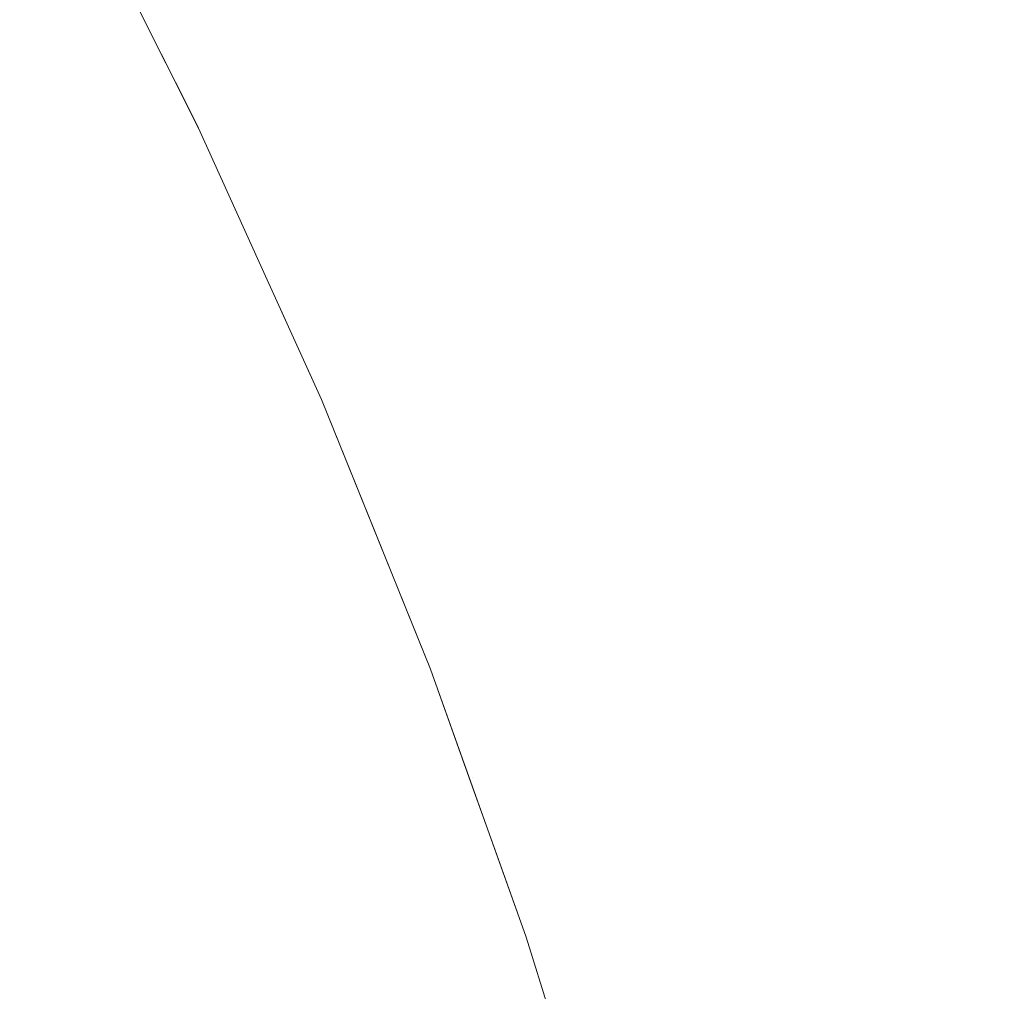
# Model space of a CAD drawing. Header units: centimetres. Extents: x -35.1 to 36.2, y 4.2 to 6.
# Tile 179 of 256: x -11.1571 to -11.1457, y 5.9237 to 5.935. Entities that reach past the tile are written whole.
import ezdxf

# ---------------------------------------------------------------- set-up
doc = ezdxf.new("R2010")
doc.units = ezdxf.units.CM
doc.header["$LTSCALE"] = 2.54
doc.layers.add('Lucido design-1', color=7, linetype='Continuous')

# ---------------------------------------------------------------- blocks, each defined once
blk = doc.blocks.new('Gruppo-4-1')
at = {"color": 7, "linetype": 'Continuous', "lineweight": 9}
for points, invisible_edges in [([(36.07398, 5.938357, -2312.329782), (-34.958478, 5.938357, -2312.329782), (-34.958478, 5.934291, -2312.328201), (36.07398, 5.934291, -2312.328201)], 5), ([(-11.155607, 5.934901, -2313.02217), (-11.156602, 5.936878, -2313.02217), (-11.156602, 5.936878, -2312.82217), (-11.155011, 5.933715, -2312.82217)], 10), ([(-11.155093, 5.933923, -2312.820515), (-11.155011, 5.933715, -2312.82217), (-11.156602, 5.936878, -2312.82217), (-11.156074, 5.935898, -2312.820504)], 13), ([(-11.155653, 5.934892, -2313.025294), (-11.156153, 5.93588, -2313.025294), (-11.156602, 5.936878, -2313.02217), (-11.155607, 5.934901, -2313.02217)], 11), ([(-11.155837, 5.934841, -2313.028414), (-11.156335, 5.935828, -2313.028414), (-11.156153, 5.93588, -2313.025294), (-11.155653, 5.934892, -2313.025294)], 15), ([(-11.156074, 5.935898, -2312.820504), (-11.156022, 5.935898, -2312.818839), (-11.155041, 5.933923, -2312.818861), (-11.155093, 5.933923, -2312.820515)], 15), ([(-11.154955, 5.933923, -2312.817209), (-11.155041, 5.933923, -2312.818861), (-11.156022, 5.935898, -2312.818839), (-11.155935, 5.935898, -2312.817174)], 15), ([(-11.155935, 5.935898, -2312.817174), (-11.155813, 5.935898, -2312.815512), (-11.154834, 5.933923, -2312.815558), (-11.154955, 5.933923, -2312.817209)], 15), ([(-11.154679, 5.933923, -2312.813909), (-11.154834, 5.933923, -2312.815558), (-11.155813, 5.935898, -2312.815512), (-11.155657, 5.935898, -2312.813852)], 15), ([(-11.155657, 5.935898, -2312.813852), (-11.155466, 5.935898, -2312.812195), (-11.154489, 5.933923, -2312.812264), (-11.154679, 5.933923, -2312.813909)], 15), ([(-11.154265, 5.933923, -2312.810622), (-11.154489, 5.933923, -2312.812264), (-11.155466, 5.935898, -2312.812195), (-11.155241, 5.935898, -2312.810542)], 15), ([(-11.155241, 5.935898, -2312.810542), (-11.154982, 5.935898, -2312.808893), (-11.154008, 5.933923, -2312.808984), (-11.154265, 5.933923, -2312.810622)], 15), ([(-11.153716, 5.933923, -2312.807351), (-11.154008, 5.933923, -2312.808984), (-11.154982, 5.935898, -2312.808893), (-11.154688, 5.935898, -2312.807249)], 15), ([(-11.154688, 5.935898, -2312.807249), (-11.154361, 5.935898, -2312.80561), (-11.153392, 5.933923, -2312.805724), (-11.153716, 5.933923, -2312.807351)], 15), ([(-11.153033, 5.933923, -2312.804102), (-11.153392, 5.933923, -2312.805724), (-11.154361, 5.935898, -2312.80561), (-11.154, 5.935898, -2312.803977)], 15), ([(-11.154, 5.935898, -2312.803977), (-11.153606, 5.935898, -2312.802351), (-11.152642, 5.933923, -2312.802487), (-11.153033, 5.933923, -2312.804102)], 15), ([(-11.152218, 5.933923, -2312.800879), (-11.152642, 5.933923, -2312.802487), (-11.153606, 5.935898, -2312.802351), (-11.153179, 5.935898, -2312.800732)], 15), ([(-11.153179, 5.935898, -2312.800732), (-11.152719, 5.935898, -2312.79912), (-11.151761, 5.933923, -2312.799279), (-11.152218, 5.933923, -2312.800879)], 15), ([(-11.151272, 5.933923, -2312.797686), (-11.151761, 5.933923, -2312.799279), (-11.152719, 5.935898, -2312.79912), (-11.152227, 5.935898, -2312.797517)], 15), ([(-11.152227, 5.935898, -2312.797517), (-11.151703, 5.935898, -2312.795922), (-11.150751, 5.933923, -2312.796103), (-11.151272, 5.933923, -2312.797686)], 15), ([(-11.150199, 5.933923, -2312.794528), (-11.150751, 5.933923, -2312.796103), (-11.151703, 5.935898, -2312.795922), (-11.151147, 5.935898, -2312.794337)], 15), ([(-11.151147, 5.935898, -2312.794337), (-11.150559, 5.935898, -2312.792761), (-11.149616, 5.933923, -2312.792964), (-11.150199, 5.933923, -2312.794528)], 15), ([(-11.149002, 5.933923, -2312.791409), (-11.149616, 5.933923, -2312.792964), (-11.150559, 5.935898, -2312.792761), (-11.149941, 5.935898, -2312.791196)], 15), ([(-11.149941, 5.935898, -2312.791196), (-11.149293, 5.935898, -2312.789642), (-11.148358, 5.933923, -2312.789866), (-11.149002, 5.933923, -2312.791409)], 15), ([(-11.147684, 5.933923, -2312.788333), (-11.148358, 5.933923, -2312.789866), (-11.149293, 5.935898, -2312.789642), (-11.148614, 5.935898, -2312.788099)], 15), ([(-11.148614, 5.935898, -2312.788099), (-11.147906, 5.935898, -2312.786567), (-11.146981, 5.933923, -2312.786812), (-11.147684, 5.933923, -2312.788333)], 15), ([(-11.146981, 5.933923, -2312.786812), (-11.147906, 5.935898, -2312.786567), (-11.146403, 5.935898, -2312.783541), (-11.145488, 5.933923, -2312.783807)], 15), ([(-11.145488, 5.933923, -2312.783807), (-11.146403, 5.935898, -2312.783541), (-11.144787, 5.935898, -2312.780568), (-11.143884, 5.933923, -2312.780854)], 15), ([(-11.156568, 5.934638, -2313.034621), (-11.157064, 5.935619, -2313.034621), (-11.156639, 5.935741, -2313.031524), (-11.156142, 5.934756, -2313.031524)], 15), ([(-11.156142, 5.934756, -2313.031524), (-11.156639, 5.935741, -2313.031524), (-11.156335, 5.935828, -2313.028414), (-11.155837, 5.934841, -2313.028414)], 15), ([(-11.157114, 5.934486, -2313.0377), (-11.157607, 5.935463, -2313.0377), (-11.157064, 5.935619, -2313.034621), (-11.156568, 5.934638, -2313.034621)], 15), ([(-11.155837, 5.934841, -2313.028414), (-11.155356, 5.933857, -2313.028414), (-11.155662, 5.933775, -2313.031524), (-11.156142, 5.934756, -2313.031524)], 15), ([(-11.155653, 5.934892, -2313.025294), (-11.155172, 5.933906, -2313.025294), (-11.155356, 5.933857, -2313.028414), (-11.155837, 5.934841, -2313.028414)], 15), ([(-11.155607, 5.934901, -2313.02217), (-11.155114, 5.933921, -2313.02217), (-11.155172, 5.933906, -2313.025294), (-11.155653, 5.934892, -2313.025294)], 14), ([(-11.155114, 5.933921, -2313.02217), (-11.155607, 5.934901, -2313.02217), (-11.155011, 5.933715, -2312.82217)], 10), ([(-11.156142, 5.934756, -2313.031524), (-11.155662, 5.933775, -2313.031524), (-11.15609, 5.93366, -2313.034621), (-11.156568, 5.934638, -2313.034621)], 15), ([(-11.156568, 5.934638, -2313.034621), (-11.15609, 5.93366, -2313.034621), (-11.156638, 5.933513, -2313.0377), (-11.157114, 5.934486, -2313.0377)], 15), ([(-11.157114, 5.934486, -2313.0377), (-11.156638, 5.933513, -2313.0377), (-11.157304, 5.933333, -2313.040757), (-11.157777, 5.934302, -2313.040757)], 15), ([(36.07398, 5.934291, -2312.328201), (-34.958478, 5.934291, -2312.328201), (-34.958478, 5.930159, -2312.326798), (36.07398, 5.930159, -2312.326798)], 5), ([(-11.154892, 5.932877, -2313.028414), (-11.155356, 5.933857, -2313.028414), (-11.155172, 5.933906, -2313.025294), (-11.154707, 5.932925, -2313.025294)], 15), ([(-11.154707, 5.932925, -2313.025294), (-11.155172, 5.933906, -2313.025294), (-11.155114, 5.933921, -2313.02217), (-11.155011, 5.933715, -2313.02217)], 11), ([(-11.155011, 5.933715, -2312.82217), (-11.155011, 5.933715, -2313.02217), (-11.155114, 5.933921, -2313.02217)], 9), ([(-11.155093, 5.933923, -2312.820515), (-11.155041, 5.933923, -2312.818861), (-11.154129, 5.931962, -2312.818883), (-11.154181, 5.931962, -2312.820526)], 15), ([(-11.155011, 5.933715, -2312.82217), (-11.155093, 5.933923, -2312.820515), (-11.154181, 5.931962, -2312.820526)], 11), ([(-11.154043, 5.931962, -2312.817241), (-11.154129, 5.931962, -2312.818883), (-11.155041, 5.933923, -2312.818861), (-11.154955, 5.933923, -2312.817209)], 15), ([(-11.154955, 5.933923, -2312.817209), (-11.154834, 5.933923, -2312.815558), (-11.153923, 5.931962, -2312.8156), (-11.154043, 5.931962, -2312.817241)], 15), ([(-11.153769, 5.931962, -2312.813963), (-11.153923, 5.931962, -2312.8156), (-11.154834, 5.933923, -2312.815558), (-11.154679, 5.933923, -2312.813909)], 15), ([(-11.154679, 5.933923, -2312.813909), (-11.154489, 5.933923, -2312.812264), (-11.153581, 5.931962, -2312.812328), (-11.153769, 5.931962, -2312.813963)], 15), ([(-11.153359, 5.931962, -2312.810696), (-11.153581, 5.931962, -2312.812328), (-11.154489, 5.933923, -2312.812264), (-11.154265, 5.933923, -2312.810622)], 15), ([(-11.154265, 5.933923, -2312.810622), (-11.154008, 5.933923, -2312.808984), (-11.153103, 5.931962, -2312.809069), (-11.153359, 5.931962, -2312.810696)], 15), ([(-11.152813, 5.931962, -2312.807447), (-11.153103, 5.931962, -2312.809069), (-11.154008, 5.933923, -2312.808984), (-11.153716, 5.933923, -2312.807351)], 15), ([(-11.153716, 5.933923, -2312.807351), (-11.153392, 5.933923, -2312.805724), (-11.15249, 5.931962, -2312.80583), (-11.152813, 5.931962, -2312.807447)], 15), ([(-11.152134, 5.931962, -2312.804219), (-11.15249, 5.931962, -2312.80583), (-11.153392, 5.933923, -2312.805724), (-11.153033, 5.933923, -2312.804102)], 15), ([(-11.153033, 5.933923, -2312.804102), (-11.152642, 5.933923, -2312.802487), (-11.151745, 5.931962, -2312.802614), (-11.152134, 5.931962, -2312.804219)], 15), ([(-11.151324, 5.931962, -2312.801016), (-11.151745, 5.931962, -2312.802614), (-11.152642, 5.933923, -2312.802487), (-11.152218, 5.933923, -2312.800879)], 15), ([(-11.152218, 5.933923, -2312.800879), (-11.151761, 5.933923, -2312.799279), (-11.15087, 5.931962, -2312.799426), (-11.151324, 5.931962, -2312.801016)], 15), ([(-11.150385, 5.931962, -2312.797844), (-11.15087, 5.931962, -2312.799426), (-11.151761, 5.933923, -2312.799279), (-11.151272, 5.933923, -2312.797686)], 15), ([(-11.151272, 5.933923, -2312.797686), (-11.150751, 5.933923, -2312.796103), (-11.149867, 5.931962, -2312.796271), (-11.150385, 5.931962, -2312.797844)], 15), ([(-11.149319, 5.931962, -2312.794706), (-11.149867, 5.931962, -2312.796271), (-11.150751, 5.933923, -2312.796103), (-11.150199, 5.933923, -2312.794528)], 15), ([(-11.150199, 5.933923, -2312.794528), (-11.149616, 5.933923, -2312.792964), (-11.148739, 5.931962, -2312.793152), (-11.149319, 5.931962, -2312.794706)], 15), ([(-11.148129, 5.931962, -2312.791607), (-11.148739, 5.931962, -2312.793152), (-11.149616, 5.933923, -2312.792964), (-11.149002, 5.933923, -2312.791409)], 15), ([(-11.149002, 5.933923, -2312.791409), (-11.148358, 5.933923, -2312.789866), (-11.147489, 5.931962, -2312.790074), (-11.148129, 5.931962, -2312.791607)], 15), ([(-11.14682, 5.931962, -2312.788551), (-11.147489, 5.931962, -2312.790074), (-11.148358, 5.933923, -2312.789866), (-11.147684, 5.933923, -2312.788333)], 15), ([(-11.147684, 5.933923, -2312.788333), (-11.146981, 5.933923, -2312.786812), (-11.146121, 5.931962, -2312.78704), (-11.14682, 5.931962, -2312.788551)], 15), ([(-11.145488, 5.933923, -2312.783807), (-11.144638, 5.931962, -2312.784054), (-11.146121, 5.931962, -2312.78704), (-11.146981, 5.933923, -2312.786812)], 15), ([(-11.1552, 5.932797, -2313.031524), (-11.155662, 5.933775, -2313.031524), (-11.155356, 5.933857, -2313.028414), (-11.154892, 5.932877, -2313.028414)], 15), ([(-11.155629, 5.932685, -2313.034621), (-11.15609, 5.93366, -2313.034621), (-11.155662, 5.933775, -2313.031524), (-11.1552, 5.932797, -2313.031524)], 15), ([(-11.153774, 5.930985, -2313.02217), (-11.155011, 5.933715, -2312.82217), (-11.154214, 5.931955, -2312.82217)], 9), ([(-11.153774, 5.930985, -2313.02217), (-11.154214, 5.931955, -2313.02217), (-11.155011, 5.933715, -2313.02217), (-11.155011, 5.933715, -2312.82217)], 12), ([(-11.154181, 5.931962, -2312.820526), (-11.154214, 5.931955, -2312.82217), (-11.155011, 5.933715, -2312.82217)], 9), ([(-11.155011, 5.933715, -2313.02217), (-11.154214, 5.931955, -2313.02217), (-11.15426, 5.931947, -2313.025294), (-11.154707, 5.932925, -2313.025294)], 14), ([(-11.156179, 5.932542, -2313.0377), (-11.156638, 5.933513, -2313.0377), (-11.15609, 5.93366, -2313.034621), (-11.155629, 5.932685, -2313.034621)], 15), ([(-11.156847, 5.932368, -2313.040757), (-11.157304, 5.933333, -2313.040757), (-11.156638, 5.933513, -2313.0377), (-11.156179, 5.932542, -2313.0377)], 15), ([(-11.157633, 5.932164, -2313.043786), (-11.158086, 5.933123, -2313.043786), (-11.157304, 5.933333, -2313.040757), (-11.156847, 5.932368, -2313.040757)], 15), ([(-11.154892, 5.932877, -2313.028414), (-11.154445, 5.9319, -2313.028414), (-11.154754, 5.931823, -2313.031524), (-11.1552, 5.932797, -2313.031524)], 15), ([(-11.154707, 5.932925, -2313.025294), (-11.15426, 5.931947, -2313.025294), (-11.154445, 5.9319, -2313.028414), (-11.154892, 5.932877, -2313.028414)], 15), ([(-11.1552, 5.932797, -2313.031524), (-11.154754, 5.931823, -2313.031524), (-11.155185, 5.931714, -2313.034621), (-11.155629, 5.932685, -2313.034621)], 15), ([(-11.155629, 5.932685, -2313.034621), (-11.155185, 5.931714, -2313.034621), (-11.155736, 5.931576, -2313.0377), (-11.156179, 5.932542, -2313.0377)], 15), ([(-11.156179, 5.932542, -2313.0377), (-11.155736, 5.931576, -2313.0377), (-11.156407, 5.931407, -2313.040757), (-11.156847, 5.932368, -2313.040757)], 15), ([(-11.156847, 5.932368, -2313.040757), (-11.156407, 5.931407, -2313.040757), (-11.157196, 5.931209, -2313.043786), (-11.157633, 5.932164, -2313.043786)], 15), ([(-11.153586, 5.930568, -2312.82217), (-11.154214, 5.931955, -2312.82217), (-11.154181, 5.931962, -2312.820526)], 10), ([(-11.154181, 5.931962, -2312.820526), (-11.153335, 5.930017, -2312.820536), (-11.153586, 5.930568, -2312.82217)], 11), ([(-11.154181, 5.931962, -2312.820526), (-11.154129, 5.931962, -2312.818883), (-11.153284, 5.930017, -2312.818903), (-11.153335, 5.930017, -2312.820536)], 15), ([(-11.153199, 5.930017, -2312.81727), (-11.153284, 5.930017, -2312.818903), (-11.154129, 5.931962, -2312.818883), (-11.154043, 5.931962, -2312.817241)], 15), ([(-11.154043, 5.931962, -2312.817241), (-11.153923, 5.931962, -2312.8156), (-11.153079, 5.930017, -2312.81564), (-11.153199, 5.930017, -2312.81727)], 15), ([(-11.152926, 5.930017, -2312.814012), (-11.153079, 5.930017, -2312.81564), (-11.153923, 5.931962, -2312.8156), (-11.153769, 5.931962, -2312.813963)], 15), ([(-11.153769, 5.931962, -2312.813963), (-11.153581, 5.931962, -2312.812328), (-11.152739, 5.930017, -2312.812387), (-11.152926, 5.930017, -2312.814012)], 15), ([(-11.152518, 5.930017, -2312.810765), (-11.152739, 5.930017, -2312.812387), (-11.153581, 5.931962, -2312.812328), (-11.153359, 5.931962, -2312.810696)], 15), ([(-11.153359, 5.931962, -2312.810696), (-11.153103, 5.931962, -2312.809069), (-11.152264, 5.930017, -2312.809148), (-11.152518, 5.930017, -2312.810765)], 15), ([(-11.151976, 5.930017, -2312.807535), (-11.152264, 5.930017, -2312.809148), (-11.153103, 5.931962, -2312.809069), (-11.152813, 5.931962, -2312.807447)], 15), ([(-11.152813, 5.931962, -2312.807447), (-11.15249, 5.931962, -2312.80583), (-11.151655, 5.930017, -2312.805928), (-11.151976, 5.930017, -2312.807535)], 15), ([(-11.151301, 5.930017, -2312.804326), (-11.151655, 5.930017, -2312.805928), (-11.15249, 5.931962, -2312.80583), (-11.152134, 5.931962, -2312.804219)], 15), ([(-11.152134, 5.931962, -2312.804219), (-11.151745, 5.931962, -2312.802614), (-11.150915, 5.930017, -2312.802731), (-11.151301, 5.930017, -2312.804326)], 15), ([(-11.150496, 5.930017, -2312.801143), (-11.150915, 5.930017, -2312.802731), (-11.151745, 5.931962, -2312.802614), (-11.151324, 5.931962, -2312.801016)], 15), ([(-11.151324, 5.931962, -2312.801016), (-11.15087, 5.931962, -2312.799426), (-11.150045, 5.930017, -2312.799563), (-11.150496, 5.930017, -2312.801143)], 15), ([(-11.149562, 5.930017, -2312.79799), (-11.150045, 5.930017, -2312.799563), (-11.15087, 5.931962, -2312.799426), (-11.150385, 5.931962, -2312.797844)], 15), ([(-11.150385, 5.931962, -2312.797844), (-11.149867, 5.931962, -2312.796271), (-11.149048, 5.930017, -2312.796426), (-11.149562, 5.930017, -2312.79799)], 15), ([(-11.148502, 5.930017, -2312.794871), (-11.149048, 5.930017, -2312.796426), (-11.149867, 5.931962, -2312.796271), (-11.149319, 5.931962, -2312.794706)], 15), ([(-11.149319, 5.931962, -2312.794706), (-11.148739, 5.931962, -2312.793152), (-11.147926, 5.930017, -2312.793326), (-11.148502, 5.930017, -2312.794871)], 15), ([(-11.14732, 5.930017, -2312.791791), (-11.147926, 5.930017, -2312.793326), (-11.148739, 5.931962, -2312.793152), (-11.148129, 5.931962, -2312.791607)], 15), ([(-11.148129, 5.931962, -2312.791607), (-11.147489, 5.931962, -2312.790074), (-11.146684, 5.930017, -2312.790266), (-11.14732, 5.930017, -2312.791791)], 15), ([(-11.146018, 5.930017, -2312.788753), (-11.146684, 5.930017, -2312.790266), (-11.147489, 5.931962, -2312.790074), (-11.14682, 5.931962, -2312.788551)], 15), ([(-11.14682, 5.931962, -2312.788551), (-11.146121, 5.931962, -2312.78704), (-11.145324, 5.930017, -2312.787251), (-11.146018, 5.930017, -2312.788753)], 15), ([(-11.144601, 5.930017, -2312.785761), (-11.145324, 5.930017, -2312.787251), (-11.146121, 5.931962, -2312.78704), (-11.144638, 5.931962, -2312.784054)], 15), ([(-11.154325, 5.930852, -2313.031524), (-11.154754, 5.931823, -2313.031524), (-11.154445, 5.9319, -2313.028414), (-11.154015, 5.930928, -2313.028414)], 15), ([(-11.154015, 5.930928, -2313.028414), (-11.154445, 5.9319, -2313.028414), (-11.15426, 5.931947, -2313.025294), (-11.153829, 5.930973, -2313.025294)], 15), ([(-11.153829, 5.930973, -2313.025294), (-11.15426, 5.931947, -2313.025294), (-11.154214, 5.931955, -2313.02217), (-11.153774, 5.930985, -2313.02217)], 11), ([(-11.154214, 5.931955, -2312.82217), (-11.153586, 5.930568, -2312.82217), (-11.153586, 5.930568, -2313.02217), (-11.153774, 5.930985, -2313.02217)], 10), ([(-11.154757, 5.930747, -2313.034621), (-11.155185, 5.931714, -2313.034621), (-11.154754, 5.931823, -2313.031524), (-11.154325, 5.930852, -2313.031524)], 15), ([(-11.155311, 5.930613, -2313.0377), (-11.155736, 5.931576, -2313.0377), (-11.155185, 5.931714, -2313.034621), (-11.154757, 5.930747, -2313.034621)], 15), ([(-11.155984, 5.930449, -2313.040757), (-11.156407, 5.931407, -2313.040757), (-11.155736, 5.931576, -2313.0377), (-11.155311, 5.930613, -2313.0377)], 15), ([(-11.156775, 5.930257, -2313.043786), (-11.157196, 5.931209, -2313.043786), (-11.156407, 5.931407, -2313.040757), (-11.155984, 5.930449, -2313.040757)], 15), ([(-11.157682, 5.930037, -2313.046785), (-11.158099, 5.930982, -2313.046785), (-11.157196, 5.931209, -2313.043786), (-11.156775, 5.930257, -2313.043786)], 15), ([(-11.153829, 5.930973, -2313.025294), (-11.153415, 5.930003, -2313.025294), (-11.153601, 5.929959, -2313.028414), (-11.154015, 5.930928, -2313.028414)], 15), ([(-11.153774, 5.930985, -2313.02217), (-11.153586, 5.930568, -2313.02217), (-11.153415, 5.930003, -2313.025294), (-11.153829, 5.930973, -2313.025294)], 14), ([(-11.154325, 5.930852, -2313.031524), (-11.153912, 5.929886, -2313.031524), (-11.154346, 5.929784, -2313.034621), (-11.154757, 5.930747, -2313.034621)], 15), ([(-11.154015, 5.930928, -2313.028414), (-11.153601, 5.929959, -2313.028414), (-11.153912, 5.929886, -2313.031524), (-11.154325, 5.930852, -2313.031524)], 15), ([(-11.154757, 5.930747, -2313.034621), (-11.154346, 5.929784, -2313.034621), (-11.154901, 5.929654, -2313.0377), (-11.155311, 5.930613, -2313.0377)], 15), ([(-11.155311, 5.930613, -2313.0377), (-11.154901, 5.929654, -2313.0377), (-11.155577, 5.929496, -2313.040757), (-11.155984, 5.930449, -2313.040757)], 15), ([(-11.152582, 5.928084, -2313.02217), (-11.15297, 5.929044, -2313.02217), (-11.153586, 5.930568, -2312.82217), (-11.152321, 5.927437, -2312.82217)], 10), ([(-11.15297, 5.929044, -2313.02217), (-11.153586, 5.930568, -2313.02217), (-11.153586, 5.930568, -2312.82217)], 10), ([(-11.152555, 5.928089, -2312.820545), (-11.152321, 5.927437, -2312.82217), (-11.153586, 5.930568, -2312.82217), (-11.153335, 5.930017, -2312.820536)], 13), ([(-11.153017, 5.929037, -2313.025294), (-11.153415, 5.930003, -2313.025294), (-11.153586, 5.930568, -2313.02217), (-11.15297, 5.929044, -2313.02217)], 11), ([(-11.155984, 5.930449, -2313.040757), (-11.155577, 5.929496, -2313.040757), (-11.15637, 5.92931, -2313.043786), (-11.156775, 5.930257, -2313.043786)], 15), ([(-11.156775, 5.930257, -2313.043786), (-11.15637, 5.92931, -2313.043786), (-11.15728, 5.929096, -2313.046785), (-11.157682, 5.930037, -2313.046785)], 15), ([(36.07398, 5.930159, -2312.326798), (-34.958478, 5.930159, -2312.326798), (-34.958478, 5.925971, -2312.325577), (36.07398, 5.925971, -2312.325577)], 5), ([(-11.153335, 5.930017, -2312.820536), (-11.153284, 5.930017, -2312.818903), (-11.152504, 5.928089, -2312.818921), (-11.152555, 5.928089, -2312.820545)], 15), ([(-11.152419, 5.928089, -2312.817298), (-11.152504, 5.928089, -2312.818921), (-11.153284, 5.930017, -2312.818903), (-11.153199, 5.930017, -2312.81727)], 15), ([(-11.153199, 5.930017, -2312.81727), (-11.153079, 5.930017, -2312.81564), (-11.1523, 5.928089, -2312.815676), (-11.152419, 5.928089, -2312.817298)], 15), ([(-11.152148, 5.928089, -2312.814057), (-11.1523, 5.928089, -2312.815676), (-11.153079, 5.930017, -2312.81564), (-11.152926, 5.930017, -2312.814012)], 15), ([(-11.152926, 5.930017, -2312.814012), (-11.152739, 5.930017, -2312.812387), (-11.151962, 5.928089, -2312.812441), (-11.152148, 5.928089, -2312.814057)], 15), ([(-11.151742, 5.928089, -2312.810829), (-11.151962, 5.928089, -2312.812441), (-11.152739, 5.930017, -2312.812387), (-11.152518, 5.930017, -2312.810765)], 15), ([(-11.152518, 5.930017, -2312.810765), (-11.152264, 5.930017, -2312.809148), (-11.151489, 5.928089, -2312.809221), (-11.151742, 5.928089, -2312.810829)], 15), ([(-11.151203, 5.928089, -2312.807617), (-11.151489, 5.928089, -2312.809221), (-11.152264, 5.930017, -2312.809148), (-11.151976, 5.930017, -2312.807535)], 15), ([(-11.151976, 5.930017, -2312.807535), (-11.151655, 5.930017, -2312.805928), (-11.150884, 5.928089, -2312.806019), (-11.151203, 5.928089, -2312.807617)], 15), ([(-11.150532, 5.928089, -2312.804426), (-11.150884, 5.928089, -2312.806019), (-11.151655, 5.930017, -2312.805928), (-11.151301, 5.930017, -2312.804326)], 15), ([(-11.151301, 5.930017, -2312.804326), (-11.150915, 5.930017, -2312.802731), (-11.150147, 5.928089, -2312.80284), (-11.150532, 5.928089, -2312.804426)], 15), ([(-11.149731, 5.928089, -2312.801261), (-11.150147, 5.928089, -2312.80284), (-11.150915, 5.930017, -2312.802731), (-11.150496, 5.930017, -2312.801143)], 15), ([(-11.150496, 5.930017, -2312.801143), (-11.150045, 5.930017, -2312.799563), (-11.149282, 5.928089, -2312.799689), (-11.149731, 5.928089, -2312.801261)], 15), ([(-11.148802, 5.928089, -2312.798125), (-11.149282, 5.928089, -2312.799689), (-11.150045, 5.930017, -2312.799563), (-11.149562, 5.930017, -2312.79799)], 15), ([(-11.149562, 5.930017, -2312.79799), (-11.149048, 5.930017, -2312.796426), (-11.148291, 5.928089, -2312.79657), (-11.148802, 5.928089, -2312.798125)], 15), ([(-11.147749, 5.928089, -2312.795024), (-11.148291, 5.928089, -2312.79657), (-11.149048, 5.930017, -2312.796426), (-11.148502, 5.930017, -2312.794871)], 15), ([(-11.148502, 5.930017, -2312.794871), (-11.147926, 5.930017, -2312.793326), (-11.147176, 5.928089, -2312.793487), (-11.147749, 5.928089, -2312.795024)], 15), ([(-11.146573, 5.928089, -2312.791961), (-11.147176, 5.928089, -2312.793487), (-11.147926, 5.930017, -2312.793326), (-11.14732, 5.930017, -2312.791791)], 15), ([(-11.14732, 5.930017, -2312.791791), (-11.146684, 5.930017, -2312.790266), (-11.14594, 5.928089, -2312.790445), (-11.146573, 5.928089, -2312.791961)], 15), ([(-11.145279, 5.928089, -2312.788939), (-11.14594, 5.928089, -2312.790445), (-11.146684, 5.930017, -2312.790266), (-11.146018, 5.930017, -2312.788753)], 15), ([(-11.146018, 5.930017, -2312.788753), (-11.145324, 5.930017, -2312.787251), (-11.144588, 5.928089, -2312.787446), (-11.145279, 5.928089, -2312.788939)], 15), ([(-11.153516, 5.928924, -2313.031524), (-11.153912, 5.929886, -2313.031524), (-11.153601, 5.929959, -2313.028414), (-11.153204, 5.928994, -2313.028414)], 15), ([(-11.153204, 5.928994, -2313.028414), (-11.153601, 5.929959, -2313.028414), (-11.153415, 5.930003, -2313.025294), (-11.153017, 5.929037, -2313.025294)], 15), ([(-11.15395, 5.928825, -2313.034621), (-11.154346, 5.929784, -2313.034621), (-11.153912, 5.929886, -2313.031524), (-11.153516, 5.928924, -2313.031524)], 15), ([(-11.154508, 5.928699, -2313.0377), (-11.154901, 5.929654, -2313.0377), (-11.154346, 5.929784, -2313.034621), (-11.15395, 5.928825, -2313.034621)], 15), ([(-11.155185, 5.928546, -2313.040757), (-11.155577, 5.929496, -2313.040757), (-11.154901, 5.929654, -2313.0377), (-11.154508, 5.928699, -2313.0377)], 15), ([(-11.155981, 5.928366, -2313.043786), (-11.15637, 5.92931, -2313.043786), (-11.155577, 5.929496, -2313.040757), (-11.155185, 5.928546, -2313.040757)], 15), ([(-11.156894, 5.92816, -2313.046785), (-11.15728, 5.929096, -2313.046785), (-11.15637, 5.92931, -2313.043786), (-11.155981, 5.928366, -2313.043786)], 15), ([(-11.15792, 5.927928, -2313.04975), (-11.158303, 5.928857, -2313.04975), (-11.15728, 5.929096, -2313.046785), (-11.156894, 5.92816, -2313.046785)], 15), ([(-11.153204, 5.928994, -2313.028414), (-11.152822, 5.928034, -2313.028414), (-11.153135, 5.927966, -2313.031524), (-11.153516, 5.928924, -2313.031524)], 15), ([(-11.153017, 5.929037, -2313.025294), (-11.152634, 5.928075, -2313.025294), (-11.152822, 5.928034, -2313.028414), (-11.153204, 5.928994, -2313.028414)], 15), ([(-11.15297, 5.929044, -2313.02217), (-11.152582, 5.928084, -2313.02217), (-11.152634, 5.928075, -2313.025294), (-11.153017, 5.929037, -2313.025294)], 14), ([(-11.153516, 5.928924, -2313.031524), (-11.153135, 5.927966, -2313.031524), (-11.153571, 5.927871, -2313.034621), (-11.15395, 5.928825, -2313.034621)], 15), ([(-11.15395, 5.928825, -2313.034621), (-11.153571, 5.927871, -2313.034621), (-11.15413, 5.927749, -2313.0377), (-11.154508, 5.928699, -2313.0377)], 15), ([(-11.154508, 5.928699, -2313.0377), (-11.15413, 5.927749, -2313.0377), (-11.154809, 5.927601, -2313.040757), (-11.155185, 5.928546, -2313.040757)], 15), ([(-11.155185, 5.928546, -2313.040757), (-11.154809, 5.927601, -2313.040757), (-11.155608, 5.927427, -2313.043786), (-11.155981, 5.928366, -2313.043786)], 15), ([(-11.155981, 5.928366, -2313.043786), (-11.155608, 5.927427, -2313.043786), (-11.156523, 5.927227, -2313.046785), (-11.156894, 5.92816, -2313.046785)], 15), ([(-11.156894, 5.92816, -2313.046785), (-11.156523, 5.927227, -2313.046785), (-11.157552, 5.927003, -2313.04975), (-11.15792, 5.927928, -2313.04975)], 15), ([(-11.152456, 5.927078, -2313.028414), (-11.152822, 5.928034, -2313.028414), (-11.152634, 5.928075, -2313.025294), (-11.152268, 5.927118, -2313.025294)], 15), ([(-11.152268, 5.927118, -2313.025294), (-11.152634, 5.928075, -2313.025294), (-11.152582, 5.928084, -2313.02217), (-11.152321, 5.927437, -2313.02217)], 11), ([(-11.152321, 5.927437, -2312.82217), (-11.152321, 5.927437, -2313.02217), (-11.152582, 5.928084, -2313.02217)], 9), ([(-11.152555, 5.928089, -2312.820545), (-11.152504, 5.928089, -2312.818921), (-11.151786, 5.926178, -2312.818938), (-11.151837, 5.926178, -2312.820553)], 15), ([(-11.151837, 5.926178, -2312.820553), (-11.152321, 5.927437, -2312.82217), (-11.152555, 5.928089, -2312.820545)], 11), ([(-11.151702, 5.926178, -2312.817323), (-11.151786, 5.926178, -2312.818938), (-11.152504, 5.928089, -2312.818921), (-11.152419, 5.928089, -2312.817298)], 15), ([(-11.152419, 5.928089, -2312.817298), (-11.1523, 5.928089, -2312.815676), (-11.151583, 5.926178, -2312.81571), (-11.151702, 5.926178, -2312.817323)], 15), ([(-11.151432, 5.926178, -2312.814099), (-11.151583, 5.926178, -2312.81571), (-11.1523, 5.928089, -2312.815676), (-11.152148, 5.928089, -2312.814057)], 15), ([(-11.152148, 5.928089, -2312.814057), (-11.151962, 5.928089, -2312.812441), (-11.151247, 5.926178, -2312.812492), (-11.151432, 5.926178, -2312.814099)], 15), ([(-11.151028, 5.926178, -2312.810887), (-11.151247, 5.926178, -2312.812492), (-11.151962, 5.928089, -2312.812441), (-11.151742, 5.928089, -2312.810829)], 15), ([(-11.151742, 5.928089, -2312.810829), (-11.151489, 5.928089, -2312.809221), (-11.150776, 5.926178, -2312.809287), (-11.151028, 5.926178, -2312.810887)], 15), ([(-11.150492, 5.926178, -2312.807692), (-11.150776, 5.926178, -2312.809287), (-11.151489, 5.928089, -2312.809221), (-11.151203, 5.928089, -2312.807617)], 15), ([(-11.151203, 5.928089, -2312.807617), (-11.150884, 5.928089, -2312.806019), (-11.150174, 5.926178, -2312.806102), (-11.150492, 5.926178, -2312.807692)], 15), ([(-11.149824, 5.926178, -2312.804518), (-11.150174, 5.926178, -2312.806102), (-11.150884, 5.928089, -2312.806019), (-11.150532, 5.928089, -2312.804426)], 15), ([(-11.150532, 5.928089, -2312.804426), (-11.150147, 5.928089, -2312.80284), (-11.149442, 5.926178, -2312.80294), (-11.149824, 5.926178, -2312.804518)], 15), ([(-11.149027, 5.926178, -2312.801369), (-11.149442, 5.926178, -2312.80294), (-11.150147, 5.928089, -2312.80284), (-11.149731, 5.928089, -2312.801261)], 15), ([(-11.149731, 5.928089, -2312.801261), (-11.149282, 5.928089, -2312.799689), (-11.148581, 5.926178, -2312.799805), (-11.149027, 5.926178, -2312.801369)], 15), ([(-11.148104, 5.926178, -2312.798249), (-11.148581, 5.926178, -2312.799805), (-11.149282, 5.928089, -2312.799689), (-11.148802, 5.928089, -2312.798125)], 15), ([(-11.148802, 5.928089, -2312.798125), (-11.148291, 5.928089, -2312.79657), (-11.147595, 5.926178, -2312.796702), (-11.148104, 5.926178, -2312.798249)], 15), ([(-11.147055, 5.926178, -2312.795164), (-11.147595, 5.926178, -2312.796702), (-11.148291, 5.928089, -2312.79657), (-11.147749, 5.928089, -2312.795024)], 15), ([(-11.147749, 5.928089, -2312.795024), (-11.147176, 5.928089, -2312.793487), (-11.146486, 5.926178, -2312.793635), (-11.147055, 5.926178, -2312.795164)], 15), ([(-11.145886, 5.926178, -2312.792117), (-11.146486, 5.926178, -2312.793635), (-11.147176, 5.928089, -2312.793487), (-11.146573, 5.928089, -2312.791961)], 15), ([(-11.146573, 5.928089, -2312.791961), (-11.14594, 5.928089, -2312.790445), (-11.145257, 5.926178, -2312.790608), (-11.145886, 5.926178, -2312.792117)], 15), ([(-11.144598, 5.926178, -2312.789111), (-11.145257, 5.926178, -2312.790608), (-11.14594, 5.928089, -2312.790445), (-11.145279, 5.928089, -2312.788939)], 15), ([(-11.153207, 5.92692, -2313.034621), (-11.153571, 5.927871, -2313.034621), (-11.153135, 5.927966, -2313.031524), (-11.15277, 5.927012, -2313.031524)], 15), ([(-11.15277, 5.927012, -2313.031524), (-11.153135, 5.927966, -2313.031524), (-11.152822, 5.928034, -2313.028414), (-11.152456, 5.927078, -2313.028414)], 15), ([(-11.153767, 5.926803, -2313.0377), (-11.15413, 5.927749, -2313.0377), (-11.153571, 5.927871, -2313.034621), (-11.153207, 5.92692, -2313.034621)], 15), ([(-11.154449, 5.92666, -2313.040757), (-11.154809, 5.927601, -2313.040757), (-11.15413, 5.927749, -2313.0377), (-11.153767, 5.926803, -2313.0377)], 15), ([(-11.15525, 5.926492, -2313.043786), (-11.155608, 5.927427, -2313.043786), (-11.154809, 5.927601, -2313.040757), (-11.154449, 5.92666, -2313.040757)], 15), ([(-11.156168, 5.926299, -2313.046785), (-11.156523, 5.927227, -2313.046785), (-11.155608, 5.927427, -2313.043786), (-11.15525, 5.926492, -2313.043786)], 15), ([(-11.152321, 5.927437, -2312.82217), (-11.151209, 5.924323, -2312.82217), (-11.151209, 5.924323, -2313.02217), (-11.15153, 5.925224, -2313.02217)], 10), ([(-11.15153, 5.925224, -2313.02217), (-11.151869, 5.926172, -2313.02217), (-11.152321, 5.927437, -2312.82217)], 10), ([(-11.151869, 5.926172, -2313.02217), (-11.152321, 5.927437, -2313.02217), (-11.152321, 5.927437, -2312.82217)], 10), ([(-11.151209, 5.924323, -2312.82217), (-11.152321, 5.927437, -2312.82217), (-11.151837, 5.926178, -2312.820553)], 10), ([(-11.152321, 5.927437, -2313.02217), (-11.151869, 5.926172, -2313.02217), (-11.151917, 5.926165, -2313.025294), (-11.152268, 5.927118, -2313.025294)], 14), ([(-11.1572, 5.926082, -2313.04975), (-11.157552, 5.927003, -2313.04975), (-11.156523, 5.927227, -2313.046785), (-11.156168, 5.926299, -2313.046785)], 15), ([(-11.152456, 5.927078, -2313.028414), (-11.152105, 5.926127, -2313.028414), (-11.15242, 5.926063, -2313.031524), (-11.15277, 5.927012, -2313.031524)], 15), ([(-11.152268, 5.927118, -2313.025294), (-11.151917, 5.926165, -2313.025294), (-11.152105, 5.926127, -2313.028414), (-11.152456, 5.927078, -2313.028414)], 15), ([(-11.15277, 5.927012, -2313.031524), (-11.15242, 5.926063, -2313.031524), (-11.152858, 5.925975, -2313.034621), (-11.153207, 5.92692, -2313.034621)], 15), ([(-11.153207, 5.92692, -2313.034621), (-11.152858, 5.925975, -2313.034621), (-11.15342, 5.925861, -2313.0377), (-11.153767, 5.926803, -2313.0377)], 15), ([(-11.153767, 5.926803, -2313.0377), (-11.15342, 5.925861, -2313.0377), (-11.154104, 5.925723, -2313.040757), (-11.154449, 5.92666, -2313.040757)], 15), ([(-11.154449, 5.92666, -2313.040757), (-11.154104, 5.925723, -2313.040757), (-11.154907, 5.925561, -2313.043786), (-11.15525, 5.926492, -2313.043786)], 15), ([(-11.15525, 5.926492, -2313.043786), (-11.154907, 5.925561, -2313.043786), (-11.155827, 5.925375, -2313.046785), (-11.156168, 5.926299, -2313.046785)], 15), ([(-11.156168, 5.926299, -2313.046785), (-11.155827, 5.925375, -2313.046785), (-11.156862, 5.925166, -2313.04975), (-11.1572, 5.926082, -2313.04975)], 15), ([(-11.15177, 5.92518, -2313.028414), (-11.152105, 5.926127, -2313.028414), (-11.151917, 5.926165, -2313.025294), (-11.15158, 5.925217, -2313.025294)], 15), ([(-11.15158, 5.925217, -2313.025294), (-11.151917, 5.926165, -2313.025294), (-11.151869, 5.926172, -2313.02217), (-11.15153, 5.925224, -2313.02217)], 11), ([(-11.151837, 5.926178, -2312.820553), (-11.151786, 5.926178, -2312.818938), (-11.151129, 5.924285, -2312.818953), (-11.151179, 5.924285, -2312.820561)], 15), ([(-11.151837, 5.926178, -2312.820553), (-11.151179, 5.924285, -2312.820561), (-11.151209, 5.924323, -2312.82217)], 11), ([(-11.151045, 5.924285, -2312.817346), (-11.151129, 5.924285, -2312.818953), (-11.151786, 5.926178, -2312.818938), (-11.151702, 5.926178, -2312.817323)], 15), ([(-11.151702, 5.926178, -2312.817323), (-11.151583, 5.926178, -2312.81571), (-11.150927, 5.924285, -2312.815741), (-11.151045, 5.924285, -2312.817346)], 15), ([(-11.150776, 5.924285, -2312.814138), (-11.150927, 5.924285, -2312.815741), (-11.151583, 5.926178, -2312.81571), (-11.151432, 5.926178, -2312.814099)], 15), ([(-11.151432, 5.926178, -2312.814099), (-11.151247, 5.926178, -2312.812492), (-11.150592, 5.924285, -2312.812538), (-11.150776, 5.924285, -2312.814138)], 15), ([(-11.150374, 5.924285, -2312.810941), (-11.150592, 5.924285, -2312.812538), (-11.151247, 5.926178, -2312.812492), (-11.151028, 5.926178, -2312.810887)], 15), ([(-11.151028, 5.926178, -2312.810887), (-11.150776, 5.926178, -2312.809287), (-11.150124, 5.924285, -2312.809349), (-11.150374, 5.924285, -2312.810941)], 15), ([(-11.149841, 5.924285, -2312.807761), (-11.150124, 5.924285, -2312.809349), (-11.150776, 5.926178, -2312.809287), (-11.150492, 5.926178, -2312.807692)], 15), ([(-11.150492, 5.926178, -2312.807692), (-11.150174, 5.926178, -2312.806102), (-11.149525, 5.924285, -2312.806178), (-11.149841, 5.924285, -2312.807761)], 15), ([(-11.149176, 5.924285, -2312.804601), (-11.149525, 5.924285, -2312.806178), (-11.150174, 5.926178, -2312.806102), (-11.149824, 5.926178, -2312.804518)], 15), ([(-11.149824, 5.926178, -2312.804518), (-11.149442, 5.926178, -2312.80294), (-11.148796, 5.924285, -2312.803031), (-11.149176, 5.924285, -2312.804601)], 15), ([(-11.148383, 5.924285, -2312.801467), (-11.148796, 5.924285, -2312.803031), (-11.149442, 5.926178, -2312.80294), (-11.149027, 5.926178, -2312.801369)], 15), ([(-11.149027, 5.926178, -2312.801369), (-11.148581, 5.926178, -2312.799805), (-11.147939, 5.924285, -2312.799911), (-11.148383, 5.924285, -2312.801467)], 15), ([(-11.147464, 5.924285, -2312.798363), (-11.147939, 5.924285, -2312.799911), (-11.148581, 5.926178, -2312.799805), (-11.148104, 5.926178, -2312.798249)], 15), ([(-11.148104, 5.926178, -2312.798249), (-11.147595, 5.926178, -2312.796702), (-11.146957, 5.924285, -2312.796823), (-11.147464, 5.924285, -2312.798363)], 15), ([(-11.146421, 5.924285, -2312.795292), (-11.146957, 5.924285, -2312.796823), (-11.147595, 5.926178, -2312.796702), (-11.147055, 5.926178, -2312.795164)], 15), ([(-11.147055, 5.926178, -2312.795164), (-11.146486, 5.926178, -2312.793635), (-11.145853, 5.924285, -2312.793771), (-11.146421, 5.924285, -2312.795292)], 15), ([(-11.145257, 5.924285, -2312.792259), (-11.145853, 5.924285, -2312.793771), (-11.146486, 5.926178, -2312.793635), (-11.145886, 5.926178, -2312.792117)], 15), ([(-11.145886, 5.926178, -2312.792117), (-11.145257, 5.926178, -2312.790608), (-11.14463, 5.924285, -2312.790758), (-11.145257, 5.924285, -2312.792259)], 15), ([(-11.1572, 5.926082, -2313.04975), (-11.156862, 5.925166, -2313.04975), (-11.158009, 5.924934, -2313.052675), (-11.158343, 5.925842, -2313.052675)], 15), ([(-11.152525, 5.925033, -2313.034621), (-11.152858, 5.925975, -2313.034621), (-11.15242, 5.926063, -2313.031524), (-11.152085, 5.925119, -2313.031524)], 15), ([(-11.152085, 5.925119, -2313.031524), (-11.15242, 5.926063, -2313.031524), (-11.152105, 5.926127, -2313.028414), (-11.15177, 5.92518, -2313.028414)], 15), ([(36.07398, 5.925971, -2312.325577), (-34.958478, 5.925971, -2312.325577), (-34.958478, 5.921733, -2312.32454), (36.07398, 5.921733, -2312.32454)], 5), ([(-11.153088, 5.924924, -2313.0377), (-11.15342, 5.925861, -2313.0377), (-11.152858, 5.925975, -2313.034621), (-11.152525, 5.925033, -2313.034621)], 15), ([(-11.153773, 5.924791, -2313.040757), (-11.154104, 5.925723, -2313.040757), (-11.15342, 5.925861, -2313.0377), (-11.153088, 5.924924, -2313.0377)], 15), ([(-11.154578, 5.924635, -2313.043786), (-11.154907, 5.925561, -2313.043786), (-11.154104, 5.925723, -2313.040757), (-11.153773, 5.924791, -2313.040757)], 15), ([(-11.155501, 5.924455, -2313.046785), (-11.155827, 5.925375, -2313.046785), (-11.154907, 5.925561, -2313.043786), (-11.154578, 5.924635, -2313.043786)], 15), ([(-11.156539, 5.924254, -2313.04975), (-11.156862, 5.925166, -2313.04975), (-11.155827, 5.925375, -2313.046785), (-11.155501, 5.924455, -2313.046785)], 15), ([(-11.15158, 5.925217, -2313.025294), (-11.151259, 5.924273, -2313.025294), (-11.151449, 5.924238, -2313.028414), (-11.15177, 5.92518, -2313.028414)], 15), ([(-11.15153, 5.925224, -2313.02217), (-11.151209, 5.924323, -2313.02217), (-11.151259, 5.924273, -2313.025294), (-11.15158, 5.925217, -2313.025294)], 14), ([(-11.157689, 5.924031, -2313.052675), (-11.158009, 5.924934, -2313.052675), (-11.156862, 5.925166, -2313.04975), (-11.156539, 5.924254, -2313.04975)], 15), ([(-11.152085, 5.925119, -2313.031524), (-11.151765, 5.924179, -2313.031524), (-11.152206, 5.924097, -2313.034621), (-11.152525, 5.925033, -2313.034621)], 15), ([(-11.15177, 5.92518, -2313.028414), (-11.151449, 5.924238, -2313.028414), (-11.151765, 5.924179, -2313.031524), (-11.152085, 5.925119, -2313.031524)], 15), ([(-11.152525, 5.925033, -2313.034621), (-11.152206, 5.924097, -2313.034621), (-11.152771, 5.923992, -2313.0377), (-11.153088, 5.924924, -2313.0377)], 15), ([(-11.153088, 5.924924, -2313.0377), (-11.152771, 5.923992, -2313.0377), (-11.153458, 5.923864, -2313.040757), (-11.153773, 5.924791, -2313.040757)], 15), ([(-11.153773, 5.924791, -2313.040757), (-11.153458, 5.923864, -2313.040757), (-11.154265, 5.923713, -2313.043786), (-11.154578, 5.924635, -2313.043786)], 15), ([(-11.154578, 5.924635, -2313.043786), (-11.154265, 5.923713, -2313.043786), (-11.15519, 5.923541, -2313.046785), (-11.155501, 5.924455, -2313.046785)], 15), ([(-11.155501, 5.924455, -2313.046785), (-11.15519, 5.923541, -2313.046785), (-11.15623, 5.923347, -2313.04975), (-11.156539, 5.924254, -2313.04975)], 15), ([(-11.150953, 5.923335, -2313.025294), (-11.151259, 5.924273, -2313.025294), (-11.151209, 5.924323, -2313.02217), (-11.150903, 5.923342, -2313.02217)], 11), ([(-11.151209, 5.924323, -2312.82217), (-11.150243, 5.921225, -2312.82217), (-11.150612, 5.922407, -2313.02217), (-11.150903, 5.923342, -2313.02217)], 10), ([(-11.150903, 5.923342, -2313.02217), (-11.151209, 5.924323, -2313.02217), (-11.151209, 5.924323, -2312.82217)], 10), ([(-11.15058, 5.922412, -2312.820568), (-11.150243, 5.921225, -2312.82217), (-11.151209, 5.924323, -2312.82217), (-11.151179, 5.924285, -2312.820561)], 13), ([(-11.156539, 5.924254, -2313.04975), (-11.15623, 5.923347, -2313.04975), (-11.157382, 5.923132, -2313.052675), (-11.157689, 5.924031, -2313.052675)], 15), ([(-11.15146, 5.923244, -2313.031524), (-11.151765, 5.924179, -2313.031524), (-11.151449, 5.924238, -2313.028414), (-11.151143, 5.923301, -2313.028414)], 15), ([(-11.151143, 5.923301, -2313.028414), (-11.151449, 5.924238, -2313.028414), (-11.151259, 5.924273, -2313.025294), (-11.150953, 5.923335, -2313.025294)], 15), ([(-11.151179, 5.924285, -2312.820561), (-11.151129, 5.924285, -2312.818953), (-11.15053, 5.922412, -2312.818967), (-11.15058, 5.922412, -2312.820568)], 15), ([(-11.150446, 5.922412, -2312.817367), (-11.15053, 5.922412, -2312.818967), (-11.151129, 5.924285, -2312.818953), (-11.151045, 5.924285, -2312.817346)], 15), ([(-11.151045, 5.924285, -2312.817346), (-11.150927, 5.924285, -2312.815741), (-11.150329, 5.922412, -2312.815769), (-11.150446, 5.922412, -2312.817367)], 15), ([(-11.150179, 5.922412, -2312.814173), (-11.150329, 5.922412, -2312.815769), (-11.150927, 5.924285, -2312.815741), (-11.150776, 5.924285, -2312.814138)], 15), ([(-11.150776, 5.924285, -2312.814138), (-11.150592, 5.924285, -2312.812538), (-11.149995, 5.922412, -2312.812579), (-11.150179, 5.922412, -2312.814173)], 15), ([(-11.149779, 5.922412, -2312.81099), (-11.149995, 5.922412, -2312.812579), (-11.150592, 5.924285, -2312.812538), (-11.150374, 5.924285, -2312.810941)], 15), ([(-11.150374, 5.924285, -2312.810941), (-11.150124, 5.924285, -2312.809349), (-11.149529, 5.922412, -2312.809404), (-11.149779, 5.922412, -2312.81099)], 15), ([(-11.149247, 5.922412, -2312.807824), (-11.149529, 5.922412, -2312.809404), (-11.150124, 5.924285, -2312.809349), (-11.149841, 5.924285, -2312.807761)], 15), ([(-11.149841, 5.924285, -2312.807761), (-11.149525, 5.924285, -2312.806178), (-11.148933, 5.922412, -2312.806248), (-11.149247, 5.922412, -2312.807824)], 15), ([(-11.148586, 5.922412, -2312.804678), (-11.148933, 5.922412, -2312.806248), (-11.149525, 5.924285, -2312.806178), (-11.149176, 5.924285, -2312.804601)], 15), ([(-11.149176, 5.924285, -2312.804601), (-11.148796, 5.924285, -2312.803031), (-11.148207, 5.922412, -2312.803114), (-11.148586, 5.922412, -2312.804678)], 15), ([(-11.147796, 5.922412, -2312.801557), (-11.148207, 5.922412, -2312.803114), (-11.148796, 5.924285, -2312.803031), (-11.148383, 5.924285, -2312.801467)], 15), ([(-11.148383, 5.924285, -2312.801467), (-11.147939, 5.924285, -2312.799911), (-11.147354, 5.922412, -2312.800008), (-11.147796, 5.922412, -2312.801557)], 15), ([(-11.146881, 5.922412, -2312.798467), (-11.147354, 5.922412, -2312.800008), (-11.147939, 5.924285, -2312.799911), (-11.147464, 5.924285, -2312.798363)], 15), ([(-11.147464, 5.924285, -2312.798363), (-11.146957, 5.924285, -2312.796823), (-11.146377, 5.922412, -2312.796933), (-11.146881, 5.922412, -2312.798467)], 15), ([(-11.145842, 5.922412, -2312.795409), (-11.146377, 5.922412, -2312.796933), (-11.146957, 5.924285, -2312.796823), (-11.146421, 5.924285, -2312.795292)], 15), ([(-11.146421, 5.924285, -2312.795292), (-11.145853, 5.924285, -2312.793771), (-11.145277, 5.922412, -2312.793894), (-11.145842, 5.922412, -2312.795409)], 15), ([(-11.144683, 5.922412, -2312.792389), (-11.145277, 5.922412, -2312.793894), (-11.145853, 5.924285, -2312.793771), (-11.145257, 5.924285, -2312.792259)], 15), ([(-11.152468, 5.923064, -2313.0377), (-11.152771, 5.923992, -2313.0377), (-11.152206, 5.924097, -2313.034621), (-11.151901, 5.923165, -2313.034621)], 15), ([(-11.151901, 5.923165, -2313.034621), (-11.152206, 5.924097, -2313.034621), (-11.151765, 5.924179, -2313.031524), (-11.15146, 5.923244, -2313.031524)], 15), ([(-11.153156, 5.922941, -2313.040757), (-11.153458, 5.923864, -2313.040757), (-11.152771, 5.923992, -2313.0377), (-11.152468, 5.923064, -2313.0377)], 15), ([(-11.153965, 5.922796, -2313.043786), (-11.154265, 5.923713, -2313.043786), (-11.153458, 5.923864, -2313.040757), (-11.153156, 5.922941, -2313.040757)], 15), ([(-11.154892, 5.922631, -2313.046785), (-11.15519, 5.923541, -2313.046785), (-11.154265, 5.923713, -2313.043786), (-11.153965, 5.922796, -2313.043786)], 15)]:
    blk.add_3dface(points, dxfattribs=dict(at, invisible_edges=invisible_edges))

msp = doc.modelspace()

# ---------------------------------------------------------------- block references
at = {"layer": 'Lucido design-1', "color": 7}
msp.add_blockref('Gruppo-4-1', (0, 0), dxfattribs=at)

doc.saveas('drawing.dxf')
